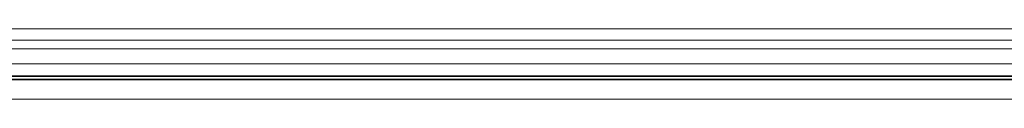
# Model space of a CAD drawing. Header units: millimetres. Extents: x 0 to 1118, y 0 to 864.
# Tile 36 of 85: x 301.77 to 355.25, y 252.96 to 256.76. Entities that reach past the tile are written whole.
import ezdxf

# ---------------------------------------------------------------- set-up
doc = ezdxf.new("R2010")
doc.units = ezdxf.units.MM

msp = doc.modelspace()

# ---------------------------------------------------------------- linework, layer by layer
at = {"color": 7, "linetype": 'Continuous', "lineweight": 18}
for p, q in [((444.61, 256.764), (199.377, 256.764)), ((444.61, 256.155), (199.377, 256.155)), ((444.61, 255.683), (199.377, 255.683)), ((444.61, 254.876), (199.377, 254.876)), ((444.61, 254.043), (199.377, 254.043)), ((445.095, 252.959), (198.892, 252.959))]:
    msp.add_line(p, q, dxfattribs=at)
at = {"color": 7, "linetype": 'Continuous', "lineweight": 35}
for p, q in [((444.61, 254.209), (199.377, 254.209)), ((445.095, 254.026), (198.892, 254.026))]:
    msp.add_line(p, q, dxfattribs=at)

doc.saveas('drawing.dxf')
